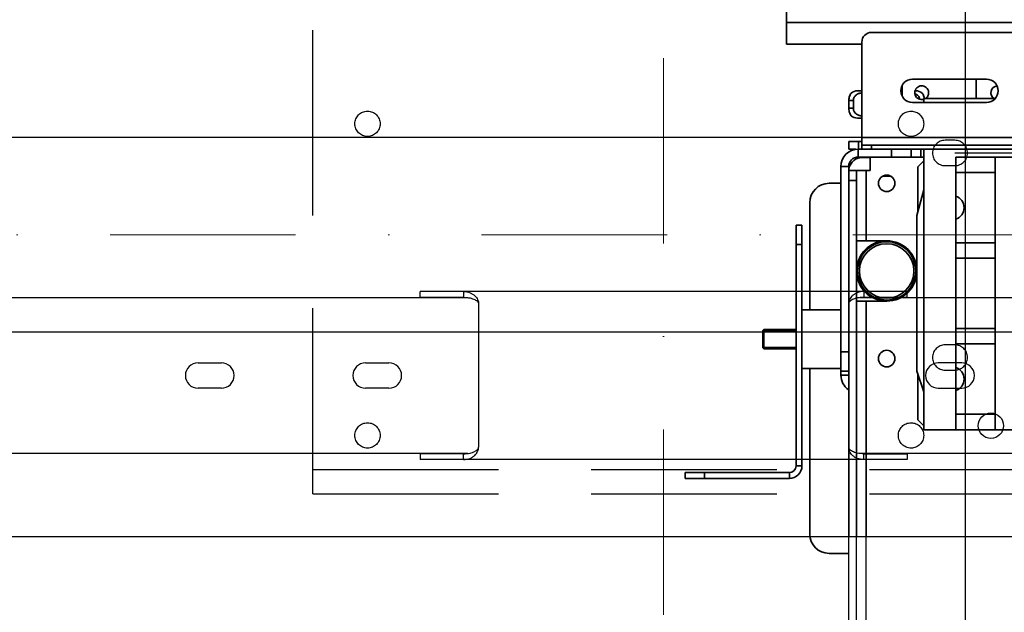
# Model space of a CAD drawing. Header units: millimetres. Extents: x 132157 to 155303, y 33763 to 45643.
# Tile 68 of 256: x 140529 to 140866, y 40157 to 40360. Entities that reach past the tile are written whole.
import ezdxf

# ---------------------------------------------------------------- set-up
doc = ezdxf.new("R2010")
doc.units = ezdxf.units.MM
doc.header["$LTSCALE"] = 20
doc.header["$PDMODE"] = 35
doc.header["$PDSIZE"] = 10
doc.linetypes.add('ČERCHOVANÁ2', pattern=[12.7, 6.35, -3.175, 0, -3.175])
doc.linetypes.add('ČÁRKOVANÁ2', pattern=[9.525, 6.35, -3.175])
for name, color, linetype in [('KABINA', 5, 'Continuous'), ('KONZOLY', 150, 'Continuous'), ('KOTY', 7, 'Continuous'), ('PROTIVÁHA', 30, 'Continuous'), ('PŘEJEZD', 7, 'ČÁRKOVANÁ2'), ('VODÍTKA', 36, 'Continuous')]:
    doc.layers.add(name, color=color, linetype=linetype)
doc.layers.add('OSY', color=1, linetype='ČERCHOVANÁ2', lineweight=9)
doc.layers.add('RÁM', color=4, linetype='Continuous', lineweight=35)
doc.styles.get("Standard").update_dxf_attribs({"font": 'arial.ttf'})
doc.dimstyles.get("Standard").update_dxf_attribs({"dimscale": 20, "dimtxt": 3, "dimasz": 3, "dimexe": 1, "dimexo": 0, "dimgap": 1.5, "dimtad": 1, "dimdsep": 46, "dimtxsty": 'Standard', "dimcen": 0, "dimdle": 1, "dimclrd": 256, "dimclre": 256, "dimclrt": 256, "dimaunit": 1, "dimadec": 0, "dimazin": 0, "dimtfac": 0.6, "dimtmove": 0, "dimatfit": 3, "dimfxl": 0, "dimtolj": 1, "dimarcsym": 0})

# ---------------------------------------------------------------- blocks, each defined once
blk = doc.blocks.new('*D527')
at = {"layer": 'Defpoints', "color": 0, "ltscale": 0.5}
for p in [(139486.5, 40475.93), (140853.17, 40475.93), (140853.17, 37142.59)]:
    blk.add_point(p, dxfattribs=at)
at = {"layer": 'KOTY', "lineweight": -2, "ltscale": 0.5}
for p, q in [((140853.17, 40475.93), (139466.5, 40475.93)), ((139486.5, 37202.59), (139486.5, 40415.93)), ((140853.17, 37142.59), (139466.5, 37142.59))]:
    blk.add_line(p, q, dxfattribs=at)
at = {"layer": 'KOTY', "ltscale": 0.5}
for points in [[(139476.5, 40415.93), (139496.5, 40415.93), (139486.5, 40475.93)], [(139476.5, 37202.59), (139496.5, 37202.59), (139486.5, 37142.59)]]:
    blk.add_solid(points, dxfattribs=at)
at = {"layer": 'KOTY', "ltscale": 0.5, "insert": (139418.54, 38809.26), "char_height": 60, "attachment_point": 5, "rotation": 90}
blk.add_mtext('\\A1;TYČ 5000', dxfattribs=at)
blk = doc.blocks.new('*D529')
at = {"layer": 'Defpoints', "color": 0, "ltscale": 0.5}
for p in [(139486.5, 40683.93), (140853.17, 40683.93), (140853.17, 40069.26)]:
    blk.add_point(p, dxfattribs=at)
at = {"layer": 'KOTY', "lineweight": -2, "ltscale": 0.5}
for p, q in [((140853.17, 40683.93), (139466.5, 40683.93)), ((139486.5, 40129.26), (139486.5, 40623.93)), ((140853.17, 40069.26), (139466.5, 40069.26))]:
    blk.add_line(p, q, dxfattribs=at)
at = {"layer": 'KOTY', "ltscale": 0.5}
for points in [[(139476.5, 40623.93), (139496.5, 40623.93), (139486.5, 40683.93)], [(139476.5, 40129.26), (139496.5, 40129.26), (139486.5, 40069.26)]]:
    blk.add_solid(points, dxfattribs=at)
at = {"layer": 'KOTY', "ltscale": 0.5, "insert": (139418.54, 40376.59), "char_height": 60, "attachment_point": 5, "rotation": 90}
blk.add_mtext('\\A1;TYČ 922', dxfattribs=at)
blk = doc.blocks.new('*D531')
at = {"layer": 'Defpoints', "color": 0, "ltscale": 0.5}
for p in [(138946.5, 40683.93), (140591.24, 40683.93), (140179.84, 34309.26)]:
    blk.add_point(p, dxfattribs=at)
at = {"layer": 'KOTY', "lineweight": -2, "ltscale": 0.5}
for p, q in [((140591.24, 40683.93), (138926.5, 40683.93)), ((138946.5, 34369.26), (138946.5, 40623.93)), ((140179.84, 34309.26), (138926.5, 34309.26))]:
    blk.add_line(p, q, dxfattribs=at)
at = {"layer": 'KOTY', "ltscale": 0.5}
for points in [[(138936.5, 40623.93), (138956.5, 40623.93), (138946.5, 40683.93)], [(138936.5, 34369.26), (138956.5, 34369.26), (138946.5, 34309.26)]]:
    blk.add_solid(points, dxfattribs=at)
at = {"layer": 'KOTY', "ltscale": 0.5, "insert": (138878.42, 37496.59), "char_height": 60, "attachment_point": 5, "rotation": 90}
blk.add_mtext('\\A1;CELKOVÁ DÉLKA VODÍTEK KLECE 9562', dxfattribs=at)

msp = doc.modelspace()

# ---------------------------------------------------------------- linework, layer by layer
at = {"layer": 'KABINA', "flags": 128}
msp.add_lwpolyline([(141239.8365, 40182.5917), (140353.1698, 40182.5917)], dxfattribs=at)
at = {"layer": 'KONZOLY'}
for p, q in [((140833.1698, 40266.5641), (140666.5031, 40266.5641)), ((140666.5031, 40264.5641), (140666.5031, 40266.5641)), ((140681.3431, 40266.5641), (140681.3431, 40264.5641)), ((140818.3298, 40266.5641), (140818.3298, 40264.5641)), ((140833.1698, 40264.5641), (140833.1698, 40266.5641)), ((140359.1698, 40264.4641), (140682.8029, 40264.4641)), ((140681.3431, 40264.5641), (140666.5031, 40264.5641)), ((140686.5031, 40262.2641), (140686.5031, 40213.3307)), ((140813.1698, 40262.2641), (140813.1698, 40213.3307)), ((140816.8701, 40264.4641), (141140.5031, 40264.4641)), ((140833.1698, 40264.5641), (140818.3298, 40264.5641)), ((140590.5031, 40242.1307), (140598.5031, 40242.1307)), ((140647.8365, 40242.1307), (140655.8365, 40242.1307)), ((140851.8365, 40242.1307), (140843.8365, 40242.1307)), ((140598.5031, 40233.4641), (140590.5031, 40233.4641)), ((140655.8365, 40233.4641), (140647.8365, 40233.4641)), ((140843.8365, 40233.4641), (140851.8365, 40233.4641)), ((140682.8029, 40211.1307), (140359.1698, 40211.1307)), ((140681.3431, 40211.0307), (140666.5031, 40211.0307)), ((140666.5031, 40211.0307), (140666.5031, 40209.0307)), ((140681.3431, 40209.0307), (140681.3431, 40211.0307)), ((141140.5031, 40211.1307), (140816.8701, 40211.1307)), ((140818.3298, 40209.0307), (140818.3298, 40211.0307)), ((140818.3298, 40211.0307), (140833.1698, 40211.0307)), ((140833.1698, 40211.0307), (140833.1698, 40209.0307)), ((140833.1698, 40209.0307), (140666.5031, 40209.0307))]:
    msp.add_line(p, q, dxfattribs=at)
for centre, start, end in [((140590.5031, 40237.7974), 90, 270), ((140598.5031, 40237.7974), 270, 90), ((140647.8365, 40237.7974), 90, 270), ((140655.8365, 40237.7974), 270, 90), ((140843.8365, 40237.7974), 90, 270), ((140851.8365, 40237.7974), 270, 90)]:
    msp.add_arc(centre, 4.3333, start, end, dxfattribs=at)
for points, knots in [([(140681.3431, 40266.5641), (140682.1013, 40266.5641), (140683.2104, 40266.3606), (140684.4676, 40265.7213), (140685.4328, 40264.981), (140686.1244, 40264.0352), (140686.4509, 40263.0122), (140686.5031, 40262.5086), (140686.5031, 40262.2641)], [0, 0, 0, 0, 0.30677065, 0.44198301, 0.56810639, 0.79685506, 0.90104485, 1, 1, 1, 1]), ([(140818.3298, 40266.5641), (140817.5716, 40266.5641), (140816.4625, 40266.3606), (140815.2053, 40265.7213), (140814.2402, 40264.981), (140813.5486, 40264.0352), (140813.222, 40263.0122), (140813.1698, 40262.5086), (140813.1698, 40262.2641)], [0, 0, 0, 0, 0.30677065, 0.44198301, 0.56810639, 0.79685506, 0.90104485, 1, 1, 1, 1]), ([(140681.3431, 40264.5641), (140681.7407, 40264.5641), (140682.4911, 40264.5257), (140683.5387, 40264.3638), (140684.4365, 40264.1235), (140685.1816, 40263.8224), (140685.7677, 40263.473), (140686.1901, 40263.0899), (140686.4447, 40262.6838), (140686.5031, 40262.3966), (140686.5031, 40262.2641)], [0, 0, 0, 0, 0.19656464, 0.37067974, 0.52321933, 0.65509539, 0.76678513, 0.85898696, 0.9344875, 1, 1, 1, 1]), ([(140818.3298, 40264.5641), (140817.9322, 40264.5641), (140817.1819, 40264.5257), (140816.1342, 40264.3638), (140815.2364, 40264.1235), (140814.4913, 40263.8224), (140813.9052, 40263.473), (140813.4828, 40263.0899), (140813.2282, 40262.6838), (140813.1698, 40262.3966), (140813.1698, 40262.2641)], [0, 0, 0, 0, 0.19656464, 0.37067974, 0.52321933, 0.65509539, 0.76678513, 0.85898696, 0.9344875, 1, 1, 1, 1]), ([(140681.3431, 40211.0307), (140681.7407, 40211.0307), (140682.4911, 40211.0691), (140683.5387, 40211.2309), (140684.4365, 40211.4712), (140685.1816, 40211.7723), (140685.7677, 40212.1218), (140686.1901, 40212.5049), (140686.4447, 40212.911), (140686.5031, 40213.1982), (140686.5031, 40213.3307)], [0, 0, 0, 0, 0.19656464, 0.37067974, 0.52321933, 0.65509539, 0.76678513, 0.85898696, 0.9344875, 1, 1, 1, 1]), ([(140681.3431, 40209.0307), (140682.1013, 40209.0307), (140683.2104, 40209.2342), (140684.4676, 40209.8735), (140685.4328, 40210.6137), (140686.1244, 40211.5596), (140686.4509, 40212.5825), (140686.5031, 40213.0862), (140686.5031, 40213.3307)], [0, 0, 0, 0, 0.30677065, 0.44198301, 0.56810639, 0.79685506, 0.90104485, 1, 1, 1, 1]), ([(140818.3298, 40211.0307), (140817.9322, 40211.0307), (140817.1819, 40211.0691), (140816.1342, 40211.2309), (140815.2364, 40211.4712), (140814.4913, 40211.7723), (140813.9052, 40212.1218), (140813.4828, 40212.5049), (140813.2282, 40212.911), (140813.1698, 40213.1982), (140813.1698, 40213.3307)], [0, 0, 0, 0, 0.19656464, 0.37067974, 0.52321933, 0.65509539, 0.76678513, 0.85898696, 0.9344875, 1, 1, 1, 1]), ([(140818.3298, 40209.0307), (140817.5716, 40209.0307), (140816.4625, 40209.2342), (140815.2053, 40209.8735), (140814.2402, 40210.6137), (140813.5486, 40211.5596), (140813.222, 40212.5825), (140813.1698, 40213.0862), (140813.1698, 40213.3307)], [0, 0, 0, 0, 0.30677065, 0.44198301, 0.56810639, 0.79685506, 0.90104485, 1, 1, 1, 1])]:
    msp.add_open_spline(points, degree=3, knots=knots, dxfattribs=at)
at = {"layer": 'KOTY', "ltscale": 0.5}
msp.add_line((140849.5031, 40313.9703), (140903.5031, 40313.9703), dxfattribs=at)
at = {"layer": 'OSY', "ltscale": 0.5}
for p, q in [((140749.8365, 34309.2588), (140749.8365, 40699.2588)), ((141386.5031, 40285.9255), (140233.1698, 40285.9255))]:
    msp.add_line(p, q, dxfattribs=at)
at = {"layer": 'PROTIVÁHA', "ltscale": 0.5}
for p, q in [((141386.5031, 40319.2588), (140233.1698, 40319.2588)), ((141386.5031, 40252.5921), (140233.1698, 40252.5921))]:
    msp.add_line(p, q, dxfattribs=at)
at = {"layer": 'PŘEJEZD', "ltscale": 0.5}
for p, q in [((140629.8365, 40197.3036), (140629.8365, 40390.6369)), ((140853.1698, 38457.2588), (140853.1698, 40373.2588)), ((140849.5031, 40318.3036), (140846.1698, 40318.3036)), ((140846.1698, 40309.6369), (140849.5031, 40309.6369)), ((140849.5031, 40248.3036), (140846.1698, 40248.3036)), ((140846.1698, 40239.6369), (140849.5031, 40239.6369)), ((140629.8365, 40205.6389), (140853.1698, 40205.6389)), ((140853.1698, 40205.6389), (140899.8365, 40205.6389)), ((140629.8365, 40197.3036), (140853.1698, 40197.3036)), ((140853.1698, 40197.3036), (140899.8365, 40197.3036)), ((140813.1698, 38692.5921), (140813.1698, 40182.5921)), ((140815.8365, 38692.5921), (140815.8365, 40182.5921)), ((140819.1165, 38692.5921), (140819.1165, 40182.5921))]:
    msp.add_line(p, q, dxfattribs=at)
for centre in [(140648.5031, 40323.9703), (140834.5031, 40323.9703), (140648.5031, 40217.3036), (140834.5031, 40217.3036)]:
    msp.add_circle(centre, 4.3333, dxfattribs=at)
at = {"layer": 'PŘEJEZD', "color": 7, "linetype": 'Continuous'}
msp.add_circle((140861.8365, 40220.6369), 4.3333, dxfattribs=at)
at = {"layer": 'PŘEJEZD', "ltscale": 0.5}
for centre, start, end in [((140846.1698, 40313.9703), 90, 270), ((140849.5031, 40313.9703), 270, 90), ((140846.1698, 40243.9703), 90, 270), ((140849.5031, 40243.9703), 270, 90)]:
    msp.add_arc(centre, 4.3333, start, end, dxfattribs=at)
at = {"layer": 'RÁM', "ltscale": 0.5}
for p, q in [((140791.8365, 40351.2588), (140791.8365, 40367.5921)), ((140791.8365, 40358.5921), (140961.1698, 40358.5921)), ((141071.0031, 40355.2588), (140821.0031, 40355.2588)), ((140817.6698, 40351.2588), (140791.8365, 40351.2588)), ((140817.6698, 40315.2588), (140817.6698, 40351.9255)), ((140835.0031, 40339.2588), (140860.3365, 40339.2588)), ((140856.8365, 40339.2588), (140856.8365, 40332.5921)), ((140831.5031, 40337.136), (140831.5031, 40333.3816)), ((140814.0178, 40334.471), (140814.0067, 40334.4566)), ((140814.0082, 40334.4586), (140814.0178, 40334.471)), ((140816.1698, 40335.2588), (140817.6698, 40335.2588)), ((140831.0438, 40335.2588), (140831.5031, 40335.2588)), ((140835.9062, 40335.2588), (140836.1698, 40335.2588)), ((140838.3314, 40334.4586), (140838.3218, 40334.471)), ((140838.3218, 40334.471), (140838.3329, 40334.4566)), ((140838.8365, 40331.2588), (140838.8365, 40332.5921)), ((140838.8365, 40332.5921), (140863.305, 40332.5921)), ((140813.2114, 40331.9255), (140813.2114, 40329.2588)), ((140814.7868, 40331.9255), (140813.2114, 40331.9255)), ((140814.7868, 40329.2588), (140813.2114, 40329.2588)), ((140814.7868, 40331.9255), (140814.7868, 40329.2588)), ((140860.3365, 40331.2588), (140835.0031, 40331.2588)), ((140814.0066, 40326.7279), (140814.0178, 40326.7133)), ((140814.0178, 40326.7133), (140814.0081, 40326.7259)), ((140816.1698, 40325.9255), (140817.6698, 40325.9255)), ((140817.6698, 40319.2855), (141065.6698, 40319.2855)), ((140813.1698, 40317.9255), (140813.1698, 40315.2588)), ((140817.6698, 40317.9255), (140813.1698, 40317.9255)), ((140816.5031, 40317.9255), (140816.5031, 40315.2588)), ((141065.6698, 40316.5921), (140817.6698, 40316.5921)), ((140821.0031, 40316.5921), (140821.0031, 40315.2588)), ((140813.1698, 40315.2588), (140815.6404, 40315.2588)), ((140816.4498, 40315.2588), (140816.4498, 40312.5921)), ((140816.4498, 40315.2588), (140817.6698, 40315.2588)), ((140816.4498, 40312.5921), (140834.5031, 40312.5921)), ((141065.6698, 40315.2588), (140817.6698, 40315.2588)), ((140817.8365, 40312.4255), (140820.5031, 40312.4255)), ((140820.5031, 40312.5921), (140820.5031, 40307.9255)), ((140827.8365, 40315.2588), (140827.8365, 40312.5921)), ((140834.5031, 40315.2588), (140834.5031, 40312.5921)), ((140838.8365, 40312.5921), (140834.5031, 40312.5921)), ((140837.8365, 40312.5921), (140837.8365, 40315.2588)), ((140838.8365, 40219.2588), (140838.8365, 40315.2588)), ((140849.8365, 40312.5921), (140849.8365, 40219.2588)), ((140903.1698, 40312.5921), (140849.8365, 40312.5921)), ((140863.3365, 40219.2588), (140863.3365, 40312.5921)), ((140810.5031, 40237.8721), (140810.5031, 40309.3121)), ((140810.5031, 40309.3121), (140813.1698, 40309.3121)), ((140813.1698, 40182.5921), (140813.1698, 40309.3121)), ((140836.8365, 40309.2588), (140838.8365, 40311.2588)), ((140836.8365, 40309.2588), (140836.8365, 40293.8421)), ((140820.5031, 40307.9255), (140813.1698, 40307.9255)), ((140815.8365, 40182.5921), (140815.8365, 40307.9255)), ((140819.1165, 40283.9255), (140819.1165, 40307.9255)), ((140827.6535, 40305.9788), (140824.6861, 40305.9788)), ((140863.3365, 40307.2588), (140849.8365, 40307.2588)), ((140810.5031, 40303.5921), (140806.5031, 40303.5921)), ((140815.8365, 40304.5921), (140813.1698, 40304.5921)), ((140838.8365, 40301.3421), (140836.5031, 40292.5921)), ((140799.8365, 40296.9255), (140799.8365, 40260.2588)), ((140836.5031, 40239.2588), (140836.5031, 40292.5921)), ((140795.1698, 40289.2588), (140795.1698, 40206.8921)), ((140795.1698, 40289.2588), (140797.1698, 40289.2588)), ((140797.1698, 40206.8921), (140797.1698, 40289.2588)), ((140795.1698, 40282.5921), (140797.1698, 40282.5921)), ((140826.1698, 40283.9255), (140815.8365, 40283.9255)), ((140863.3365, 40283.2588), (140849.8365, 40283.2588)), ((140863.3365, 40277.9255), (140849.8365, 40277.9255)), ((140826.1698, 40263.2588), (140815.8365, 40263.2588)), ((140819.1165, 40182.5921), (140819.1165, 40263.2588)), ((140797.1698, 40260.2588), (140810.5031, 40260.2588)), ((140784.1698, 40253.5921), (140783.8365, 40253.2588)), ((140783.8365, 40253.2588), (140783.8365, 40247.2588)), ((140783.8365, 40253.0921), (140795.1698, 40253.0921)), ((140784.1698, 40253.5921), (140784.1698, 40246.9255)), ((140795.1698, 40253.5921), (140784.1698, 40253.5921)), ((140863.3365, 40253.9255), (140849.8365, 40253.9255)), ((140863.3365, 40248.5921), (140849.8365, 40248.5921)), ((140783.8365, 40247.4255), (140795.1698, 40247.4255)), ((140783.8365, 40247.2588), (140784.1698, 40246.9255)), ((140795.1698, 40246.9255), (140784.1698, 40246.9255)), ((140810.5031, 40245.9255), (140813.1698, 40245.9255)), ((140797.1698, 40240.2588), (140810.5031, 40240.2588)), ((140799.8365, 40240.2588), (140799.8365, 40183.5921)), ((140810.5031, 40239.2588), (140813.1698, 40239.2588)), ((140838.8365, 40232.2588), (140836.5031, 40239.2588)), ((140836.8365, 40238.2588), (140836.8365, 40222.5921)), ((140813.1698, 40237.8721), (140810.5031, 40237.8721)), ((140863.3365, 40224.5921), (140849.8365, 40224.5921)), ((140838.8365, 40220.5921), (140836.8365, 40222.5921)), ((140914.1698, 40219.2588), (140838.8365, 40219.2588)), ((140757.1698, 40204.5921), (140757.1698, 40202.5921)), ((140792.8698, 40204.5921), (140757.1698, 40204.5921)), ((140763.8365, 40204.5921), (140763.8365, 40202.5921)), ((140792.8698, 40202.5921), (140792.8698, 40204.5921)), ((140797.1698, 40206.8921), (140795.1698, 40206.8921)), ((140792.8698, 40202.5921), (140757.1698, 40202.5921)), ((140806.5031, 40176.9255), (140813.1698, 40176.9255))]:
    msp.add_line(p, q, dxfattribs=at)
for centre, radius in [((140826.1698, 40303.5921), 2.8333), ((140826.1698, 40273.5921), 10.1), ((140826.1698, 40273.5921), 10), ((140826.1698, 40273.5921), 9.3333), ((140826.1698, 40243.5921), 2.8333)]:
    msp.add_circle(centre, radius, dxfattribs=at)
for centre, radius, start, end in [((140821.0031, 40351.9255), 3.3333, 90, 180), ((140835.0031, 40335.2588), 4, 90, 270), ((140860.3365, 40335.2588), 4, 270, 90), ((140838.1698, 40334.5921), 2.3667, 301.963437, 286.410525), ((140864.1698, 40334.5921), 2.3333, 94.764502, 239.452763), ((140817.8842, 40331.9249), 4.6729, 174.397603, 179.993104), ((140816.1698, 40331.9255), 3.3333, 89.999999, 130.235644), ((140836.1698, 40331.9255), 3.3333, 49.764356, 90.000001), ((140834.521, 40331.9307), 4.607, 8.290926, 8.712982), ((140817.8822, 40329.2593), 4.6708, 180.005671, 185.602612), ((140816.1698, 40329.2588), 3.3333, 229.764355, 270), ((140816.4498, 40309.3121), 5.9467, 90, 180), ((140816.4498, 40309.3121), 3.28, 90, 180), ((140817.8365, 40307.7588), 4.6667, 90, 168.75), ((140806.5031, 40296.9255), 6.6667, 90, 180), ((140848.5031, 40295.2588), 4.1667, 288.734177, 71.265823), ((140826.1698, 40273.5921), 10.3333, 100, 260), ((140826.1698, 40273.5921), 10.3333, 270, 90), ((140848.5031, 40236.5921), 4.1667, 288.734177, 71.265823), ((140816.4498, 40237.8721), 5.9467, 180, 235.781073), ((140792.8698, 40206.8921), 4.3, 270, 0), ((140792.8698, 40206.8921), 2.3, 270, 0), ((140806.5031, 40183.5921), 6.6667, 180, 270)]:
    msp.add_arc(centre, radius, start, end, dxfattribs=at)
for points, knots in [([(140813.2337, 40332.3811), (140813.2852, 40332.9054), (140813.4859, 40333.6459), (140813.876, 40334.285), (140814.0082, 40334.4586)], [0, 0, 0, 0, 0.70704539, 1, 1, 1, 1]), ([(140817.6719, 40334.4692), (140817.5282, 40334.4748), (140817.2265, 40334.4594), (140816.5907, 40334.33), (140815.9485, 40334.0313), (140815.3986, 40333.5461), (140815.0578, 40333.072), (140814.8375, 40332.5202), (140814.7868, 40332.1235), (140814.7868, 40331.9255)], [0, 0, 0, 0, 0.10098244, 0.21101552, 0.45475902, 0.58674673, 0.72272162, 0.86089042, 1, 1, 1, 1]), ([(140837.5184, 40332.3251), (140837.4788, 40332.5541), (140837.3311, 40332.9991), (140836.9356, 40333.5644), (140836.4265, 40333.9899), (140836.0411, 40334.1854), (140835.8472, 40334.2607)], [0, 0, 0, 0, 0.26129685, 0.51816399, 0.76604481, 1, 1, 1, 1]), ([(140838.3329, 40334.4566), (140838.4509, 40334.3014), (140838.8027, 40333.7375), (140839.0041, 40333.0902), (140839.0748, 40332.6286)], [0, 0, 0, 0, 0.29446495, 1, 1, 1, 1]), ([(140814.7868, 40329.2588), (140814.7868, 40329.0607), (140814.8375, 40328.6641), (140815.0579, 40328.1122), (140815.3987, 40327.6381), (140815.9485, 40327.153), (140816.5908, 40326.8543), (140817.2265, 40326.7249), (140817.5282, 40326.7095), (140817.6719, 40326.7151)], [0, 0, 0, 0, 0.1391107, 0.27728016, 0.41325539, 0.54524312, 0.78898603, 0.89901845, 1, 1, 1, 1]), ([(140814.0081, 40326.7259), (140813.8758, 40326.8997), (140813.4858, 40327.5388), (140813.2851, 40328.2792), (140813.2337, 40328.8033)], [0, 0, 0, 0, 0.2932306, 1, 1, 1, 1])]:
    msp.add_open_spline(points, degree=3, knots=knots, dxfattribs=at)
at = {"layer": 'VODÍTKA', "ltscale": 0.5}
msp.add_line((140853.1698, 34309.2588), (140853.1698, 40699.2588), dxfattribs=at)

# ---------------------------------------------------------------- dimensions: what is measured, and where the dimension line sits
at = {"layer": 'KOTY', "ltscale": 0.5}
for base, p1, p2, text, picture, middle in [((138946.5031, 40683.9255), (140179.8365, 34309.2588), (140591.2367, 40683.9255), 'CELKOVÁ DÉLKA VODÍTEK KLECE <>', '*D531', (138878.4199, 37496.5921)), ((139486.5031, 40683.9255), (140853.1698, 40069.2588), (140853.1698, 40683.9255), 'TYČ <>', '*D529', (139418.5427, 40376.5921)), ((139486.5031, 40475.9255), (140853.1698, 37142.5921), (140853.1698, 40475.9255), 'TYČ <>', '*D527', (139418.5427, 38809.2588))]:
    dim = msp.add_linear_dim(base=base, p1=p1, p2=p2, angle=90, text=text, dimstyle='Standard', override={"dimlfac": 1.5}, dxfattribs=at)
    dim.commit()
    dim.dimension.update_dxf_attribs({"geometry": picture, "text_midpoint": middle})

doc.saveas('drawing.dxf')
